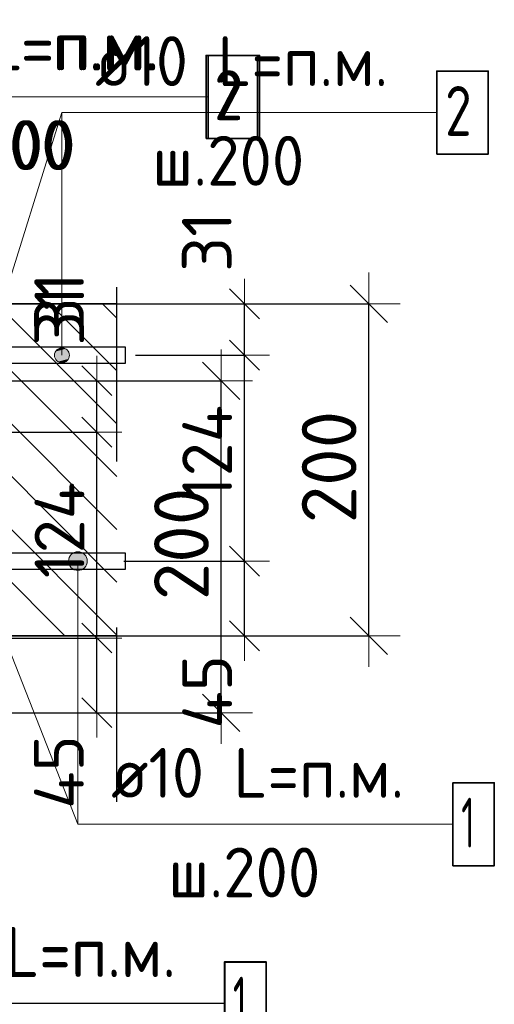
# Model space of a CAD drawing. Header units: metres. Extents: x -38 to 97, y -15 to 21.
# Tile 136 of 230: x 72.599 to 72.885, y 6.256 to 6.849. Entities that reach past the tile are written whole.
import ezdxf

# ---------------------------------------------------------------- set-up
doc = ezdxf.new("R2010")
doc.units = ezdxf.units.M
doc.header["$PDMODE"] = 65
doc.linetypes.add('______4', pattern=[0.135, 0.105, -0.03])
for name, color, linetype, lineweight in [('XR$3$Арм. стержнями верхней зоны', 180, 'Continuous', 35), ('XR$3$Арм. стержнями нижней зоны', 180, 'Continuous', 35), ('XR$3$Арм.стержн. Арматура края', 96, 'Continuous', 35), ('XR$3$Размерная линия (1)', 7, 'Continuous', 13), ('XR$3$Размерная линия_ общее', 7, 'Continuous', 13), ('XR$4$Арм. стержнями верхней зоны', 180, 'Continuous', 35), ('XR$4$Арм. стержнями нижней зоны', 180, 'Continuous', 35), ('XR$4$Размерная линия (1)', 7, 'Continuous', 13), ('XR$4$Размерная линия_ общее', 7, 'Continuous', 13), ('XR$6$Арм. стержнями верхней зоны', 180, 'Continuous', 35), ('XR$6$Арм. стержнями нижней зоны', 180, 'Continuous', 35), ('XR$6$Размерная линия (1)', 7, 'Continuous', 13), ('XR$6$Размерная линия_ общее', 7, 'Continuous', 13)]:
    doc.layers.add(name, color=color, linetype=linetype, lineweight=lineweight)
doc.styles.add('ISOCPEUR', font='txt')
doc.dimstyles.new('DIMSTYLE_12', dxfattribs={"dimtxt": 0.03, "dimasz": 0.03, "dimexe": 0, "dimexo": 0, "dimgap": 0.015, "dimtad": 2, "dimdec": 0, "dimlfac": 1000, "dimrnd": 1, "dimzin": 12, "dimdsep": 46, "dimtxsty": 'ISOCPEUR', "dimblk1": 'ALL_ML_STRICH', "dimblk2": 'ALL_ML_STRICH', "dimsah": 1, "dimcen": 0, "dimclrd": 7, "dimclre": 256, "dimclrt": 7, "dimadec": 0, "dimazin": 0, "dimtfac": 1, "dimtdec": 0, "dimtix": 1, "dimtmove": 2, "dimatfit": 3, "dimfxl": 0, "dimtzin": 0, "dimlwd": 0, "dimlwe": -3, "dimarcsym": 0})
doc.dimstyles.new('DIMSTYLE_14', dxfattribs={"dimtxt": 0.03, "dimasz": 0.03, "dimexe": 0, "dimexo": 0, "dimgap": 0.015, "dimtad": 2, "dimdec": 0, "dimlfac": 1000, "dimrnd": 1, "dimzin": 12, "dimdsep": 46, "dimtxsty": 'ISOCPEUR', "dimblk1": 'ALL_ML_STRICH', "dimblk2": 'ALL_ML_STRICH', "dimsah": 1, "dimcen": 0, "dimclrd": 7, "dimclre": 256, "dimclrt": 7, "dimadec": 0, "dimazin": 0, "dimtfac": 1, "dimtdec": 0, "dimtix": 1, "dimtmove": 2, "dimatfit": 3, "dimfxl": 0, "dimtvp": 1.2, "dimtzin": 0, "dimlwd": 0, "dimlwe": -3, "dimarcsym": 0})
doc.dimstyles.new('DIMSTYLE_8', dxfattribs={"dimtxt": 0.033, "dimasz": 0.0375, "dimexe": 0, "dimexo": 0, "dimgap": 0.0165, "dimtad": 2, "dimdec": 0, "dimlfac": 1000, "dimrnd": 1, "dimzin": 12, "dimdsep": 46, "dimtxsty": 'ISOCPEUR', "dimblk1": 'ALL_ML_STRICH', "dimblk2": 'ALL_ML_STRICH', "dimsah": 1, "dimcen": 0, "dimclrd": 7, "dimclre": 256, "dimclrt": 7, "dimadec": 0, "dimazin": 0, "dimtfac": 1, "dimtdec": 0, "dimtix": 1, "dimtmove": 2, "dimatfit": 3, "dimfxl": 0, "dimtzin": 0, "dimlwd": 0, "dimlwe": -3, "dimarcsym": 0})

# ---------------------------------------------------------------- blocks, each defined once
blk = doc.blocks.new('ALL_ML_STRICH')
at = {"color": 0, "linetype": 'ByBlock', "lineweight": -2}
for p, q in [((0, -0.5), (0, 0.5)), ((-0.3, -0.3), (0.3, 0.3)), ((-1, 0), (0.5, 0))]:
    blk.add_line(p, q, dxfattribs=at)
blk = doc.blocks.new('*D72')
at = {"layer": 'DEFPOINTS', "color": 7, "linetype": 'Continuous', "lineweight": 13, "transparency": 33554687}
for p in [(72.63764, 6.67826), (72.63764, 6.47826), (72.80919, 6.47826)]:
    blk.add_point(p, dxfattribs=at)
at = {"layer": 'XR$3$Размерная линия_ общее', "color": 253, "linetype": 'Continuous', "lineweight": -2, "true_color": 0xa0a0a0, "transparency": 33554687}
for p, q in [((72.65764, 6.67826), (72.80919, 6.67826)), ((72.65764, 6.47826), (72.80919, 6.47826))]:
    blk.add_line(p, q, dxfattribs=at)
at = {"layer": 'XR$3$Размерная линия_ общее', "color": 7, "linetype": 'Continuous', "lineweight": -2, "transparency": 33554687}
blk.add_line((72.80919, 6.47826), (72.80919, 6.67826), dxfattribs=at)
at = {"layer": 'XR$3$Размерная линия_ общее', "color": 7, "linetype": 'Continuous', "lineweight": 13, "transparency": 33554687, "xscale": 0.0375, "yscale": 0.0375, "zscale": 0.0375}
for p, rotation in [((72.80919, 6.67826), 90), ((72.80919, 6.47826), 270)]:
    blk.add_blockref('ALL_ML_STRICH', p, dxfattribs=dict(at, rotation=rotation))
at = {"layer": 'XR$3$Размерная линия_ общее', "color": 7, "linetype": 'Continuous', "lineweight": 13, "transparency": 33554687, "insert": (72.78519, 6.57991), "char_height": 0.033, "width": 0.099, "attachment_point": 5, "rotation": 90, "style": 'ISOCPEUR'}
blk.add_mtext('\\A1;{200}', dxfattribs=at)
blk = doc.blocks.new('*D204')
at = {"layer": 'DEFPOINTS', "color": 7, "linetype": 'Continuous', "lineweight": 13, "transparency": 33554687}
for p in [(72.64153, 6.52326), (72.65438, 6.47826), (72.73419, 6.47826)]:
    blk.add_point(p, dxfattribs=at)
at = {"layer": 'XR$3$Размерная линия (1)', "color": 9, "linetype": 'Continuous', "lineweight": -2, "true_color": 0xc7c7c7, "transparency": 33554687}
for p, q in [((72.66153, 6.52326), (72.73419, 6.52326)), ((72.67438, 6.47826), (72.73419, 6.47826))]:
    blk.add_line(p, q, dxfattribs=at)
at = {"layer": 'XR$3$Размерная линия (1)', "color": 7, "linetype": 'Continuous', "lineweight": -2, "transparency": 33554687}
blk.add_line((72.73419, 6.47826), (72.73419, 6.52326), dxfattribs=at)
at = {"layer": 'XR$3$Размерная линия (1)', "color": 7, "linetype": 'Continuous', "lineweight": 13, "transparency": 33554687, "xscale": 0.03, "yscale": 0.03, "zscale": 0.03}
for p, rotation in [((72.73419, 6.52326), 90), ((72.73419, 6.47826), 270)]:
    blk.add_blockref('ALL_ML_STRICH', p, dxfattribs=dict(at, rotation=rotation))
at = {"layer": 'XR$3$Размерная линия (1)', "color": 7, "linetype": 'Continuous', "lineweight": 13, "transparency": 33554687, "insert": (72.71168, 6.4445), "char_height": 0.03, "width": 0.06, "attachment_point": 5, "rotation": 90, "style": 'ISOCPEUR'}
blk.add_mtext('\\A1;{45}', dxfattribs=at)
blk = doc.blocks.new('*D205')
at = {"layer": 'DEFPOINTS', "color": 7, "linetype": 'Continuous', "lineweight": 13, "transparency": 33554687}
for p in [(72.64855, 6.64726), (72.64153, 6.52326), (72.73419, 6.52326)]:
    blk.add_point(p, dxfattribs=at)
at = {"layer": 'XR$3$Размерная линия (1)', "color": 9, "linetype": 'Continuous', "lineweight": -2, "true_color": 0xc7c7c7, "transparency": 33554687}
for p, q in [((72.66855, 6.64726), (72.73419, 6.64726)), ((72.66153, 6.52326), (72.73419, 6.52326))]:
    blk.add_line(p, q, dxfattribs=at)
at = {"layer": 'XR$3$Размерная линия (1)', "color": 7, "linetype": 'Continuous', "lineweight": -2, "transparency": 33554687}
blk.add_line((72.73419, 6.52326), (72.73419, 6.64726), dxfattribs=at)
at = {"layer": 'XR$3$Размерная линия (1)', "color": 7, "linetype": 'Continuous', "lineweight": 13, "transparency": 33554687, "xscale": 0.03, "yscale": 0.03, "zscale": 0.03}
for p, rotation in [((72.73419, 6.64726), 90), ((72.73419, 6.52326), 270)]:
    blk.add_blockref('ALL_ML_STRICH', p, dxfattribs=dict(at, rotation=rotation))
at = {"layer": 'XR$3$Размерная линия (1)', "color": 7, "linetype": 'Continuous', "lineweight": 13, "transparency": 33554687, "insert": (72.71169, 6.58826), "char_height": 0.03, "width": 0.09, "attachment_point": 5, "rotation": 90, "style": 'ISOCPEUR'}
blk.add_mtext('\\A1;{124}', dxfattribs=at)
blk = doc.blocks.new('*D206')
at = {"layer": 'DEFPOINTS', "color": 7, "linetype": 'Continuous', "lineweight": 13, "transparency": 33554687}
for p in [(72.63068, 6.67826), (72.64855, 6.64726), (72.73419, 6.64726)]:
    blk.add_point(p, dxfattribs=at)
at = {"layer": 'XR$3$Размерная линия (1)', "color": 9, "linetype": 'Continuous', "lineweight": -2, "true_color": 0xc7c7c7, "transparency": 33554687}
for p, q in [((72.65068, 6.67826), (72.73419, 6.67826)), ((72.66855, 6.64726), (72.73419, 6.64726))]:
    blk.add_line(p, q, dxfattribs=at)
at = {"layer": 'XR$3$Размерная линия (1)', "color": 7, "linetype": 'Continuous', "lineweight": -2, "transparency": 33554687}
blk.add_line((72.73419, 6.64726), (72.73419, 6.67826), dxfattribs=at)
at = {"layer": 'XR$3$Размерная линия (1)', "color": 7, "linetype": 'Continuous', "lineweight": 13, "transparency": 33554687, "xscale": 0.03, "yscale": 0.03, "zscale": 0.03}
for p, rotation in [((72.73419, 6.67826), 90), ((72.73419, 6.64726), 270)]:
    blk.add_blockref('ALL_ML_STRICH', p, dxfattribs=dict(at, rotation=rotation))
at = {"layer": 'XR$3$Размерная линия (1)', "color": 7, "linetype": 'Continuous', "lineweight": 13, "transparency": 33554687, "insert": (72.71145, 6.71555), "char_height": 0.03, "width": 0.06, "attachment_point": 5, "rotation": 90, "style": 'ISOCPEUR'}
blk.add_mtext('\\A1;{31}', dxfattribs=at)
blk = doc.blocks.new('*D382')
at = {"layer": 'DEFPOINTS', "color": 7, "linetype": 'Continuous', "lineweight": 13, "transparency": 33554687}
for p in [(72.54861, 6.63192), (72.54861, 6.43192), (72.72016, 6.43192)]:
    blk.add_point(p, dxfattribs=at)
at = {"layer": 'XR$4$Размерная линия_ общее', "color": 253, "linetype": 'Continuous', "lineweight": -2, "true_color": 0xa0a0a0, "transparency": 33554687}
for p, q in [((72.56861, 6.63192), (72.72016, 6.63192)), ((72.56861, 6.43192), (72.72016, 6.43192))]:
    blk.add_line(p, q, dxfattribs=at)
at = {"layer": 'XR$4$Размерная линия_ общее', "color": 7, "linetype": 'Continuous', "lineweight": -2, "transparency": 33554687}
blk.add_line((72.72016, 6.43192), (72.72016, 6.63192), dxfattribs=at)
at = {"layer": 'XR$4$Размерная линия_ общее', "color": 7, "linetype": 'Continuous', "lineweight": 13, "transparency": 33554687, "xscale": 0.0375, "yscale": 0.0375, "zscale": 0.0375}
for p, rotation in [((72.72016, 6.63192), 90), ((72.72016, 6.43192), 270)]:
    blk.add_blockref('ALL_ML_STRICH', p, dxfattribs=dict(at, rotation=rotation))
at = {"layer": 'XR$4$Размерная линия_ общее', "color": 7, "linetype": 'Continuous', "lineweight": 13, "transparency": 33554687, "insert": (72.69616, 6.53357), "char_height": 0.033, "width": 0.099, "attachment_point": 5, "rotation": 90, "style": 'ISOCPEUR'}
blk.add_mtext('\\A1;{200}', dxfattribs=at)
blk = doc.blocks.new('*D493')
at = {"layer": 'DEFPOINTS', "color": 7, "linetype": 'Continuous', "lineweight": 13, "transparency": 33554687}
for p in [(72.5525, 6.47692), (72.56535, 6.43192), (72.64516, 6.43192)]:
    blk.add_point(p, dxfattribs=at)
at = {"layer": 'XR$4$Размерная линия (1)', "color": 9, "linetype": 'Continuous', "lineweight": -2, "true_color": 0xc7c7c7, "transparency": 33554687}
for p, q in [((72.5725, 6.47692), (72.64516, 6.47692)), ((72.58535, 6.43192), (72.64516, 6.43192))]:
    blk.add_line(p, q, dxfattribs=at)
at = {"layer": 'XR$4$Размерная линия (1)', "color": 7, "linetype": 'Continuous', "lineweight": -2, "transparency": 33554687}
blk.add_line((72.64516, 6.43192), (72.64516, 6.47692), dxfattribs=at)
at = {"layer": 'XR$4$Размерная линия (1)', "color": 7, "linetype": 'Continuous', "lineweight": 13, "transparency": 33554687, "xscale": 0.03, "yscale": 0.03, "zscale": 0.03}
for p, rotation in [((72.64516, 6.47692), 90), ((72.64516, 6.43192), 270)]:
    blk.add_blockref('ALL_ML_STRICH', p, dxfattribs=dict(at, rotation=rotation))
at = {"layer": 'XR$4$Размерная линия (1)', "color": 7, "linetype": 'Continuous', "lineweight": 13, "transparency": 33554687, "insert": (72.6223, 6.39618), "char_height": 0.03, "width": 0.06, "attachment_point": 5, "rotation": 90, "style": 'ISOCPEUR'}
blk.add_mtext('\\A1;{45}', dxfattribs=at)
blk = doc.blocks.new('*D494')
at = {"layer": 'DEFPOINTS', "color": 7, "linetype": 'Continuous', "lineweight": 13, "transparency": 33554687}
for p in [(72.55952, 6.60092), (72.5525, 6.47692), (72.64516, 6.47692)]:
    blk.add_point(p, dxfattribs=at)
at = {"layer": 'XR$4$Размерная линия (1)', "color": 9, "linetype": 'Continuous', "lineweight": -2, "true_color": 0xc7c7c7, "transparency": 33554687}
for p, q in [((72.57952, 6.60092), (72.64516, 6.60092)), ((72.5725, 6.47692), (72.64516, 6.47692))]:
    blk.add_line(p, q, dxfattribs=at)
at = {"layer": 'XR$4$Размерная линия (1)', "color": 7, "linetype": 'Continuous', "lineweight": -2, "transparency": 33554687}
blk.add_line((72.64516, 6.47692), (72.64516, 6.60092), dxfattribs=at)
at = {"layer": 'XR$4$Размерная линия (1)', "color": 7, "linetype": 'Continuous', "lineweight": 13, "transparency": 33554687, "xscale": 0.03, "yscale": 0.03, "zscale": 0.03}
for p, rotation in [((72.64516, 6.60092), 90), ((72.64516, 6.47692), 270)]:
    blk.add_blockref('ALL_ML_STRICH', p, dxfattribs=dict(at, rotation=rotation))
at = {"layer": 'XR$4$Размерная линия (1)', "color": 7, "linetype": 'Continuous', "lineweight": 13, "transparency": 33554687, "insert": (72.62266, 6.54192), "char_height": 0.03, "width": 0.09, "attachment_point": 5, "rotation": 90, "style": 'ISOCPEUR'}
blk.add_mtext('\\A1;{124}', dxfattribs=at)
blk = doc.blocks.new('*D495')
at = {"layer": 'DEFPOINTS', "color": 7, "linetype": 'Continuous', "lineweight": 13, "transparency": 33554687}
for p in [(72.54165, 6.63192), (72.55952, 6.60092), (72.64516, 6.60092)]:
    blk.add_point(p, dxfattribs=at)
at = {"layer": 'XR$4$Размерная линия (1)', "color": 9, "linetype": 'Continuous', "lineweight": -2, "true_color": 0xc7c7c7, "transparency": 33554687}
for p, q in [((72.56165, 6.63192), (72.64516, 6.63192)), ((72.57952, 6.60092), (72.64516, 6.60092))]:
    blk.add_line(p, q, dxfattribs=at)
at = {"layer": 'XR$4$Размерная линия (1)', "color": 7, "linetype": 'Continuous', "lineweight": -2, "transparency": 33554687}
blk.add_line((72.64516, 6.60092), (72.64516, 6.63192), dxfattribs=at)
at = {"layer": 'XR$4$Размерная линия (1)', "color": 7, "linetype": 'Continuous', "lineweight": 13, "transparency": 33554687, "xscale": 0.03, "yscale": 0.03, "zscale": 0.03}
for p, rotation in [((72.64516, 6.63192), 90), ((72.64516, 6.60092), 270)]:
    blk.add_blockref('ALL_ML_STRICH', p, dxfattribs=dict(at, rotation=rotation))
at = {"layer": 'XR$4$Размерная линия (1)', "color": 7, "linetype": 'Continuous', "lineweight": 13, "transparency": 33554687, "insert": (72.62242, 6.67921), "char_height": 0.03, "width": 0.06, "attachment_point": 5, "rotation": 90, "style": 'ISOCPEUR'}
blk.add_mtext('\\A1;{31}', dxfattribs=at)
blk = doc.blocks.new('*D781')
at = {"layer": 'DEFPOINTS', "color": 7, "linetype": 'Continuous', "lineweight": 13, "transparency": 33554687}
for p in [(72.54861, 6.63192), (72.54861, 6.43192), (72.72016, 6.43192)]:
    blk.add_point(p, dxfattribs=at)
at = {"layer": 'XR$6$Размерная линия_ общее', "color": 253, "linetype": 'Continuous', "lineweight": -2, "true_color": 0xa0a0a0, "transparency": 33554687}
for p, q in [((72.56861, 6.63192), (72.72016, 6.63192)), ((72.56861, 6.43192), (72.72016, 6.43192))]:
    blk.add_line(p, q, dxfattribs=at)
at = {"layer": 'XR$6$Размерная линия_ общее', "color": 7, "linetype": 'Continuous', "lineweight": -2, "transparency": 33554687}
blk.add_line((72.72016, 6.43192), (72.72016, 6.63192), dxfattribs=at)
at = {"layer": 'XR$6$Размерная линия_ общее', "color": 7, "linetype": 'Continuous', "lineweight": 13, "transparency": 33554687, "xscale": 0.0375, "yscale": 0.0375, "zscale": 0.0375}
for p, rotation in [((72.72016, 6.63192), 90), ((72.72016, 6.43192), 270)]:
    blk.add_blockref('ALL_ML_STRICH', p, dxfattribs=dict(at, rotation=rotation))
at = {"layer": 'XR$6$Размерная линия_ общее', "color": 7, "linetype": 'Continuous', "lineweight": 13, "transparency": 33554687, "insert": (72.69616, 6.53357), "char_height": 0.033, "width": 0.099, "attachment_point": 5, "rotation": 90, "style": 'ISOCPEUR'}
blk.add_mtext('\\A1;{200}', dxfattribs=at)
blk = doc.blocks.new('*D952')
at = {"layer": 'DEFPOINTS', "color": 7, "linetype": 'Continuous', "lineweight": 13, "transparency": 33554687}
for p in [(72.5525, 6.47692), (72.56535, 6.43192), (72.64516, 6.43192)]:
    blk.add_point(p, dxfattribs=at)
at = {"layer": 'XR$6$Размерная линия (1)', "color": 9, "linetype": 'Continuous', "lineweight": -2, "true_color": 0xc7c7c7, "transparency": 33554687}
for p, q in [((72.5725, 6.47692), (72.64516, 6.47692)), ((72.58535, 6.43192), (72.64516, 6.43192))]:
    blk.add_line(p, q, dxfattribs=at)
at = {"layer": 'XR$6$Размерная линия (1)', "color": 7, "linetype": 'Continuous', "lineweight": -2, "transparency": 33554687}
blk.add_line((72.64516, 6.43192), (72.64516, 6.47692), dxfattribs=at)
at = {"layer": 'XR$6$Размерная линия (1)', "color": 7, "linetype": 'Continuous', "lineweight": 13, "transparency": 33554687, "xscale": 0.03, "yscale": 0.03, "zscale": 0.03}
for p, rotation in [((72.64516, 6.47692), 90), ((72.64516, 6.43192), 270)]:
    blk.add_blockref('ALL_ML_STRICH', p, dxfattribs=dict(at, rotation=rotation))
at = {"layer": 'XR$6$Размерная линия (1)', "color": 7, "linetype": 'Continuous', "lineweight": 13, "transparency": 33554687, "insert": (72.6223, 6.39618), "char_height": 0.03, "width": 0.06, "attachment_point": 5, "rotation": 90, "style": 'ISOCPEUR'}
blk.add_mtext('\\A1;{45}', dxfattribs=at)
blk = doc.blocks.new('*D953')
at = {"layer": 'DEFPOINTS', "color": 7, "linetype": 'Continuous', "lineweight": 13, "transparency": 33554687}
for p in [(72.56934, 6.60092), (72.5525, 6.47692), (72.64516, 6.47692)]:
    blk.add_point(p, dxfattribs=at)
at = {"layer": 'XR$6$Размерная линия (1)', "color": 9, "linetype": 'Continuous', "lineweight": -2, "true_color": 0xc7c7c7, "transparency": 33554687}
for p, q in [((72.58934, 6.60092), (72.64516, 6.60092)), ((72.5725, 6.47692), (72.64516, 6.47692))]:
    blk.add_line(p, q, dxfattribs=at)
at = {"layer": 'XR$6$Размерная линия (1)', "color": 7, "linetype": 'Continuous', "lineweight": -2, "transparency": 33554687}
blk.add_line((72.64516, 6.47692), (72.64516, 6.60092), dxfattribs=at)
at = {"layer": 'XR$6$Размерная линия (1)', "color": 7, "linetype": 'Continuous', "lineweight": 13, "transparency": 33554687, "xscale": 0.03, "yscale": 0.03, "zscale": 0.03}
for p, rotation in [((72.64516, 6.60092), 90), ((72.64516, 6.47692), 270)]:
    blk.add_blockref('ALL_ML_STRICH', p, dxfattribs=dict(at, rotation=rotation))
at = {"layer": 'XR$6$Размерная линия (1)', "color": 7, "linetype": 'Continuous', "lineweight": 13, "transparency": 33554687, "insert": (72.62266, 6.54192), "char_height": 0.03, "width": 0.09, "attachment_point": 5, "rotation": 90, "style": 'ISOCPEUR'}
blk.add_mtext('\\A1;{124}', dxfattribs=at)
blk = doc.blocks.new('*D954')
at = {"layer": 'DEFPOINTS', "color": 7, "linetype": 'Continuous', "lineweight": 13, "transparency": 33554687}
for p in [(72.54165, 6.63192), (72.56934, 6.60092), (72.64516, 6.60092)]:
    blk.add_point(p, dxfattribs=at)
at = {"layer": 'XR$6$Размерная линия (1)', "color": 9, "linetype": 'Continuous', "lineweight": -2, "true_color": 0xc7c7c7, "transparency": 33554687}
for p, q in [((72.56165, 6.63192), (72.64516, 6.63192)), ((72.58934, 6.60092), (72.64516, 6.60092))]:
    blk.add_line(p, q, dxfattribs=at)
at = {"layer": 'XR$6$Размерная линия (1)', "color": 7, "linetype": 'Continuous', "lineweight": -2, "transparency": 33554687}
blk.add_line((72.64516, 6.60092), (72.64516, 6.63192), dxfattribs=at)
at = {"layer": 'XR$6$Размерная линия (1)', "color": 7, "linetype": 'Continuous', "lineweight": 13, "transparency": 33554687, "xscale": 0.03, "yscale": 0.03, "zscale": 0.03}
for p, rotation in [((72.64516, 6.63192), 90), ((72.64516, 6.60092), 270)]:
    blk.add_blockref('ALL_ML_STRICH', p, dxfattribs=dict(at, rotation=rotation))
at = {"layer": 'XR$6$Размерная линия (1)', "color": 7, "linetype": 'Continuous', "lineweight": 13, "transparency": 33554687, "insert": (72.62256, 6.67107), "char_height": 0.03, "width": 0.06, "attachment_point": 5, "rotation": 90, "style": 'ISOCPEUR'}
blk.add_mtext('\\A1;{31}', dxfattribs=at)

msp = doc.modelspace()

# ---------------------------------------------------------------- hatches: boundary and pattern name
at = {"linetype": 'Continuous', "lineweight": 25, "transparency": 33554687}
h = msp.add_hatch(dxfattribs=at)
h.set_pattern_fill('__________540', scale=0.015, style=0, pattern_type=2)
h.set_pattern_definition([(135, (0, 0), (-0.031819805, -0.031819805), [0.4, -0.05, 0, -0.05]), (135, (-0.01591, -0.01591), (-0.031819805, -0.031819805), [0.8, -0.1, 0.1, -0.1])])
h.paths.add_polyline_path([(72.52526, 6.67826), (72.52526, 6.47826), (72.65723, 6.47826), (72.65723, 6.67826)], flags=0)
at = {"layer": 'XR$3$Арм. стержнями верхней зоны', "linetype": 'Continuous', "lineweight": 13, "transparency": 33554687}
for points in [[(72.62798, 6.64951), (72.62024, 6.64951), (72.61961, 6.64726)], [(72.62798, 6.64951), (72.61961, 6.64726), (72.6286, 6.64726)], [(72.62636, 6.65113), (72.62186, 6.65113), (72.62024, 6.64951)], [(72.62636, 6.65113), (72.62024, 6.64951), (72.62798, 6.64951)], [(72.62186, 6.65113), (72.62636, 6.65113), (72.62411, 6.65176)], [(72.6286, 6.64726), (72.61961, 6.64726), (72.62024, 6.64501)], [(72.6286, 6.64726), (72.62024, 6.64501), (72.62798, 6.64501)], [(72.62798, 6.64501), (72.62024, 6.64501), (72.62186, 6.64339)], [(72.62798, 6.64501), (72.62186, 6.64339), (72.62636, 6.64339)], [(72.62636, 6.64339), (72.62186, 6.64339), (72.62411, 6.64276)]]:
    msp.add_hatch(color=7, dxfattribs=at).paths.add_polyline_path(points)
at = {"layer": 'XR$3$Арм. стержнями нижней зоны', "linetype": 'Continuous', "lineweight": 13, "transparency": 33554687}
for points in [[(72.62815, 6.52326), (72.6394, 6.52326), (72.63861, 6.52607)], [(72.62815, 6.52326), (72.63861, 6.52607), (72.62893, 6.52607)], [(72.62893, 6.52607), (72.63861, 6.52607), (72.63658, 6.5281)], [(72.62893, 6.52607), (72.63658, 6.5281), (72.63096, 6.5281)], [(72.63096, 6.5281), (72.63658, 6.5281), (72.63377, 6.52888)], [(72.62893, 6.52045), (72.6394, 6.52326), (72.62815, 6.52326)], [(72.62893, 6.52045), (72.63861, 6.52045), (72.6394, 6.52326)], [(72.63096, 6.51842), (72.63861, 6.52045), (72.62893, 6.52045)], [(72.63096, 6.51842), (72.63658, 6.51842), (72.63861, 6.52045)], [(72.63658, 6.51842), (72.63096, 6.51842), (72.63377, 6.51763)]]:
    msp.add_hatch(color=7, dxfattribs=at).paths.add_polyline_path(points)

# ---------------------------------------------------------------- linework, layer by layer
at = {"color": 7, "linetype": 'Continuous', "lineweight": 13, "transparency": 33554687}
for p, q in [((72.57526, 6.63721), (72.62411, 6.79343)), ((72.5753, 6.51321), (72.63377, 6.36468))]:
    msp.add_line(p, q, dxfattribs=at)
at = {"color": 7, "linetype": '______4', "lineweight": 25, "transparency": 33554687}
msp.add_line((72.65723, 6.37826), (72.65723, 6.77826), dxfattribs=at)
at = {"color": 7, "linetype": 'Continuous', "lineweight": 35, "transparency": 33554687}
for p, q in [((72.65723, 6.67826), (72.52526, 6.67826)), ((72.52526, 6.47826), (72.65723, 6.47826))]:
    msp.add_line(p, q, dxfattribs=at)
at = {"layer": 'XR$3$Арм. стержнями верхней зоны', "color": 7, "linetype": 'Continuous', "lineweight": 13, "transparency": 33554687}
for p, q in [((72.62411, 6.79343), (72.85011, 6.79343)), ((72.62411, 6.79343), (72.62411, 6.64726)), ((72.62411, 6.65176), (72.62411, 6.65176)), ((72.61961, 6.64726), (72.61961, 6.64726)), ((72.6286, 6.64726), (72.6286, 6.64726)), ((72.62411, 6.64276), (72.62411, 6.64276))]:
    msp.add_line(p, q, dxfattribs=at)
at = {"layer": 'XR$3$Арм. стержнями верхней зоны', "color": 7, "linetype": 'Continuous', "lineweight": 35, "transparency": 33554687}
msp.add_lwpolyline([(72.85011, 6.76843), (72.88111, 6.76843), (72.88111, 6.81843), (72.85011, 6.81843), (72.85011, 6.76843)], dxfattribs=at)
at = {"layer": 'XR$3$Арм. стержнями верхней зоны', "color": 4, "linetype": 'Continuous', "lineweight": 25, "transparency": 33554687}
msp.add_lwpolyline([(72.30026, 6.65226), (72.66223, 6.65226), (72.66223, 6.64226), (72.30026, 6.64226), (72.30026, 6.65226)], dxfattribs=at)
at = {"layer": 'XR$3$Арм. стержнями верхней зоны', "color": 7, "linetype": 'Continuous', "lineweight": 13, "transparency": 33554687}
msp.add_circle((72.62411, 6.64726), 0.0045, dxfattribs=at)
at = {"layer": 'XR$3$Арм. стержнями нижней зоны', "color": 7, "linetype": 'Continuous', "lineweight": 13, "transparency": 33554687}
for p, q in [((72.63377, 6.52888), (72.63377, 6.52888)), ((72.62815, 6.52326), (72.62815, 6.52326)), ((72.63377, 6.36468), (72.63377, 6.52326)), ((72.6394, 6.52326), (72.6394, 6.52326)), ((72.63377, 6.51763), (72.63377, 6.51763)), ((72.63377, 6.36468), (72.85977, 6.36468))]:
    msp.add_line(p, q, dxfattribs=at)
at = {"layer": 'XR$3$Арм. стержнями нижней зоны', "color": 4, "linetype": 'Continuous', "lineweight": 25, "transparency": 33554687}
msp.add_lwpolyline([(72.30026, 6.52826), (72.66223, 6.52826), (72.66223, 6.51826), (72.30026, 6.51826), (72.30026, 6.52826)], dxfattribs=at)
at = {"layer": 'XR$3$Арм. стержнями нижней зоны', "color": 7, "linetype": 'Continuous', "lineweight": 35, "transparency": 33554687}
msp.add_lwpolyline([(72.85977, 6.33968), (72.88477, 6.33968), (72.88477, 6.38968), (72.85977, 6.38968), (72.85977, 6.33968)], dxfattribs=at)
at = {"layer": 'XR$3$Арм. стержнями нижней зоны', "color": 7, "linetype": 'Continuous', "lineweight": 13, "transparency": 33554687}
msp.add_circle((72.63377, 6.52326), 0.00563, dxfattribs=at)
at = {"layer": 'XR$3$Арм.стержн. Арматура края', "color": 4, "linetype": 'Continuous', "lineweight": 25, "transparency": 33554687}
for points in [[(72.33355, 6.65226), (72.66223, 6.65226), (72.66223, 6.64226)], [(72.66223, 6.64226), (72.33425, 6.64226)], [(72.33425, 6.52826), (72.66223, 6.52826), (72.66223, 6.51826), (72.33355, 6.51826)]]:
    msp.add_lwpolyline(points, dxfattribs=at)
at = {"layer": 'XR$4$Арм. стержнями верхней зоны', "color": 7, "linetype": 'Continuous', "lineweight": 13, "transparency": 33554687}
msp.add_line((72.48625, 6.80286), (72.71225, 6.80286), dxfattribs=at)
at = {"layer": 'XR$4$Арм. стержнями верхней зоны', "color": 7, "linetype": 'Continuous', "lineweight": 35, "transparency": 33554687}
msp.add_lwpolyline([(72.71225, 6.77786), (72.74325, 6.77786), (72.74325, 6.82786), (72.71225, 6.82786), (72.71225, 6.77786)], dxfattribs=at)
at = {"layer": 'XR$4$Арм. стержнями нижней зоны', "color": 7, "linetype": 'Continuous', "lineweight": 13, "transparency": 33554687}
msp.add_line((72.49614, 6.25688), (72.72214, 6.25688), dxfattribs=at)
at = {"layer": 'XR$4$Арм. стержнями нижней зоны', "color": 7, "linetype": 'Continuous', "lineweight": 35, "transparency": 33554687}
msp.add_lwpolyline([(72.72214, 6.23188), (72.74714, 6.23188), (72.74714, 6.28188), (72.72214, 6.28188), (72.72214, 6.23188)], dxfattribs=at)
at = {"layer": 'XR$6$Арм. стержнями верхней зоны', "color": 7, "linetype": 'Continuous', "lineweight": 13, "transparency": 33554687}
msp.add_line((72.48504, 6.80284), (72.71104, 6.80284), dxfattribs=at)
at = {"layer": 'XR$6$Арм. стержнями верхней зоны', "color": 7, "linetype": 'Continuous', "lineweight": 35, "transparency": 33554687}
msp.add_lwpolyline([(72.71104, 6.77784), (72.74204, 6.77784), (72.74204, 6.82784), (72.71104, 6.82784), (72.71104, 6.77784)], dxfattribs=at)
at = {"layer": 'XR$6$Арм. стержнями нижней зоны', "color": 7, "linetype": 'Continuous', "lineweight": 13, "transparency": 33554687}
msp.add_line((72.49623, 6.25669), (72.72223, 6.25669), dxfattribs=at)
at = {"layer": 'XR$6$Арм. стержнями нижней зоны', "color": 7, "linetype": 'Continuous', "lineweight": 35, "transparency": 33554687}
msp.add_lwpolyline([(72.72223, 6.23169), (72.74723, 6.23169), (72.74723, 6.28169), (72.72223, 6.28169), (72.72223, 6.23169)], dxfattribs=at)

# ---------------------------------------------------------------- texts
at = {"layer": 'XR$3$Арм. стержнями верхней зоны', "color": 7, "linetype": 'Continuous', "lineweight": 25, "transparency": 33554687, "char_height": 0.03, "attachment_point": 7, "style": 'ISOCPEUR'}
for s, insert, width in [('\\W0.94;ø10 L=п.м.', (72.64411, 6.80943), 0.1999832), ('\\W0.78;2', (72.85511, 6.77943), 0.0326407), ('\\W0.95;ш.200 ', (72.6786, 6.74943), 0.1311997)]:
    msp.add_mtext(s, dxfattribs=dict(at, insert=insert, width=width))
at = {"layer": 'XR$3$Арм. стержнями нижней зоны', "color": 7, "linetype": 'Continuous', "lineweight": 25, "transparency": 33554687, "char_height": 0.03, "attachment_point": 7, "style": 'ISOCPEUR'}
for s, insert, width in [('\\W0.94;ø10 L=п.м.', (72.65377, 6.38068), 0.1999832), ('\\W0.56;1', (72.86477, 6.35068), 0.0233333), ('\\W0.95;ш.200 ', (72.68827, 6.32068), 0.1311997)]:
    msp.add_mtext(s, dxfattribs=dict(at, insert=insert, width=width))
at = {"layer": 'XR$4$Арм. стержнями верхней зоны', "color": 7, "linetype": 'Continuous', "lineweight": 25, "transparency": 33554687, "char_height": 0.03, "attachment_point": 7, "style": 'ISOCPEUR'}
for s, insert, width in [('\\W0.94;ø10 L=п.м.', (72.50625, 6.81886), 0.1999832), ('\\W0.78;2', (72.71725, 6.78886), 0.0326407), ('\\W0.95;ш.200 ', (72.54075, 6.75886), 0.1311995)]:
    msp.add_mtext(s, dxfattribs=dict(at, insert=insert, width=width))
at = {"layer": 'XR$4$Арм. стержнями нижней зоны', "color": 7, "linetype": 'Continuous', "lineweight": 25, "transparency": 33554687, "char_height": 0.03, "attachment_point": 7, "style": 'ISOCPEUR'}
for s, insert, width in [('\\W0.94;ø10 L=п.м.', (72.51614, 6.27288), 0.199983), ('\\W0.56;1', (72.72714, 6.24288), 0.0233333)]:
    msp.add_mtext(s, dxfattribs=dict(at, insert=insert, width=width))
at = {"layer": 'XR$6$Арм. стержнями верхней зоны', "color": 7, "linetype": 'Continuous', "lineweight": 25, "transparency": 33554687, "char_height": 0.03, "attachment_point": 7, "style": 'ISOCPEUR'}
for s, insert, width in [('\\W0.94;ø10 L=п.м.', (72.50504, 6.81884), 0.1999831), ('\\W0.78;2', (72.71604, 6.78884), 0.0326407), ('\\W0.95;ш.200 ', (72.53954, 6.75884), 0.1311996)]:
    msp.add_mtext(s, dxfattribs=dict(at, insert=insert, width=width))
at = {"layer": 'XR$6$Арм. стержнями нижней зоны', "color": 7, "linetype": 'Continuous', "lineweight": 25, "transparency": 33554687, "char_height": 0.03, "attachment_point": 7, "style": 'ISOCPEUR'}
for s, insert, width in [('\\W0.94;ø10 L=п.м.', (72.51623, 6.27269), 0.1999832), ('\\W0.56;1', (72.72723, 6.24269), 0.0233333)]:
    msp.add_mtext(s, dxfattribs=dict(at, insert=insert, width=width))

# ---------------------------------------------------------------- dimensions: what is measured, and where the dimension line sits
at = {"layer": 'XR$3$Размерная линия (1)', "color": 7, "linetype": 'Continuous', "lineweight": 13, "transparency": 33554687}
for base, p1, p2, dimstyle, picture, middle in [((72.73419, 6.67826), (72.66855, 6.64726), (72.65068, 6.67826), 'DIMSTYLE_14', '*D206', (72.71145, 6.71555)), ((72.73419, 6.64726), (72.66153, 6.52326), (72.66855, 6.64726), 'DIMSTYLE_12', '*D205', (72.71169, 6.58826)), ((72.73419, 6.52326), (72.67438, 6.47826), (72.66153, 6.52326), 'DIMSTYLE_14', '*D204', (72.71168, 6.4445))]:
    dim = msp.add_linear_dim(base=base, p1=p1, p2=p2, angle=90, dimstyle=dimstyle, override={"dimpost": '<>', "dimclrd": 7, "dimclre": 9, "dimclrt": 7, "dimlwd": 0, "dimlwe": 65533}, dxfattribs=at)
    dim.commit()
    dim.dimension.update_dxf_attribs({"geometry": picture, "text_midpoint": middle, "dimtype": 160})
at = {"layer": 'XR$3$Размерная линия_ общее', "color": 7, "linetype": 'Continuous', "lineweight": 13, "transparency": 33554687}
dim = msp.add_linear_dim(base=(72.80919, 6.67826), p1=(72.65764, 6.47826), p2=(72.65764, 6.67826), angle=90, dimstyle='DIMSTYLE_8', override={"dimpost": '<>', "dimclrd": 7, "dimclre": 253, "dimclrt": 7, "dimlwd": 0, "dimlwe": 65533}, dxfattribs=at)
dim.commit()
dim.dimension.update_dxf_attribs({"geometry": '*D72', "text_midpoint": (72.78519, 6.57991), "dimtype": 160})
at = {"layer": 'XR$4$Размерная линия (1)', "color": 7, "linetype": 'Continuous', "lineweight": 13, "transparency": 33554687}
for base, p1, p2, dimstyle, picture, middle in [((72.64516, 6.63192), (72.57952, 6.60092), (72.56165, 6.63192), 'DIMSTYLE_14', '*D495', (72.62242, 6.67921)), ((72.64516, 6.60092), (72.5725, 6.47692), (72.57952, 6.60092), 'DIMSTYLE_12', '*D494', (72.62266, 6.54192)), ((72.64516, 6.47692), (72.58535, 6.43192), (72.5725, 6.47692), 'DIMSTYLE_14', '*D493', (72.6223, 6.39618))]:
    dim = msp.add_linear_dim(base=base, p1=p1, p2=p2, angle=90, dimstyle=dimstyle, override={"dimpost": '<>', "dimclrd": 7, "dimclre": 9, "dimclrt": 7, "dimlwd": 0, "dimlwe": 65533}, dxfattribs=at)
    dim.commit()
    dim.dimension.update_dxf_attribs({"geometry": picture, "text_midpoint": middle, "dimtype": 160})
at = {"layer": 'XR$4$Размерная линия_ общее', "color": 7, "linetype": 'Continuous', "lineweight": 13, "transparency": 33554687}
dim = msp.add_linear_dim(base=(72.72016, 6.63192), p1=(72.56861, 6.43192), p2=(72.56861, 6.63192), angle=90, dimstyle='DIMSTYLE_8', override={"dimpost": '<>', "dimclrd": 7, "dimclre": 253, "dimclrt": 7, "dimlwd": 0, "dimlwe": 65533}, dxfattribs=at)
dim.commit()
dim.dimension.update_dxf_attribs({"geometry": '*D382', "text_midpoint": (72.69616, 6.53357), "dimtype": 160})
at = {"layer": 'XR$6$Размерная линия (1)', "color": 7, "linetype": 'Continuous', "lineweight": 13, "transparency": 33554687}
for base, p1, p2, dimstyle, picture, middle in [((72.64516, 6.63192), (72.58934, 6.60092), (72.56165, 6.63192), 'DIMSTYLE_14', '*D954', (72.62256, 6.67107)), ((72.64516, 6.60092), (72.5725, 6.47692), (72.58934, 6.60092), 'DIMSTYLE_12', '*D953', (72.62266, 6.54192)), ((72.64516, 6.47692), (72.58535, 6.43192), (72.5725, 6.47692), 'DIMSTYLE_14', '*D952', (72.6223, 6.39618))]:
    dim = msp.add_linear_dim(base=base, p1=p1, p2=p2, angle=90, dimstyle=dimstyle, override={"dimpost": '<>', "dimclrd": 7, "dimclre": 9, "dimclrt": 7, "dimlwd": 0, "dimlwe": 65533}, dxfattribs=at)
    dim.commit()
    dim.dimension.update_dxf_attribs({"geometry": picture, "text_midpoint": middle, "dimtype": 160})
at = {"layer": 'XR$6$Размерная линия_ общее', "color": 7, "linetype": 'Continuous', "lineweight": 13, "transparency": 33554687}
dim = msp.add_linear_dim(base=(72.72016, 6.63192), p1=(72.56861, 6.43192), p2=(72.56861, 6.63192), angle=90, dimstyle='DIMSTYLE_8', override={"dimpost": '<>', "dimclrd": 7, "dimclre": 253, "dimclrt": 7, "dimlwd": 0, "dimlwe": 65533}, dxfattribs=at)
dim.commit()
dim.dimension.update_dxf_attribs({"geometry": '*D781', "text_midpoint": (72.69616, 6.53357), "dimtype": 160})

doc.saveas('drawing.dxf')
